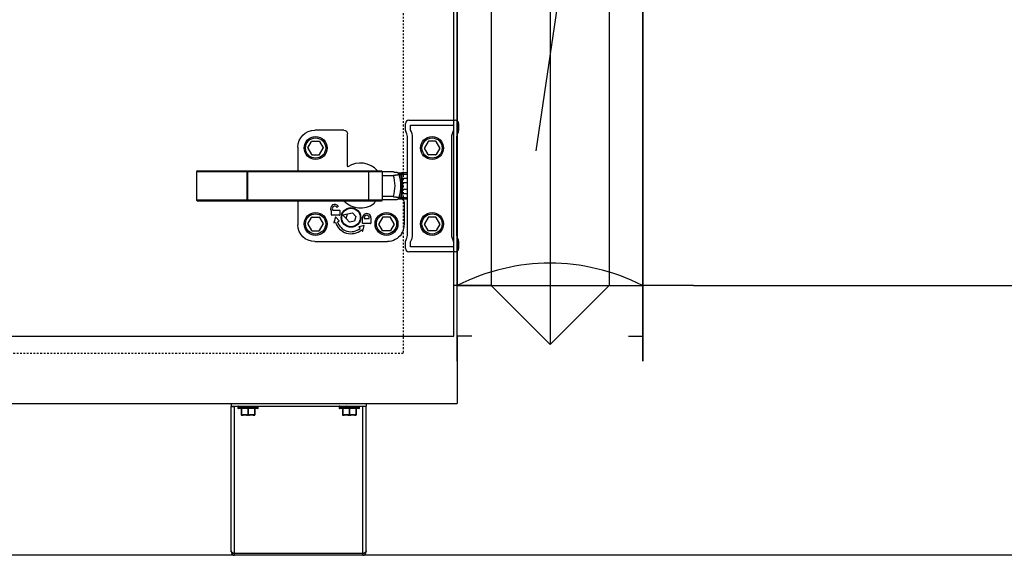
# Model space of a CAD drawing. Header units: millimetres. Extents: x -56303 to -45239, y -20463 to -4540.
# Tile 173 of 256: x -49352 to -49294, y -15368 to -15336. Entities that reach past the tile are written whole.
import ezdxf

# ---------------------------------------------------------------- set-up
doc = ezdxf.new("R2010")
doc.units = ezdxf.units.MM
doc.linetypes.add('Dashed3cust', pattern=[2, 1, -1])
doc.layers.add('_HVAC_podkład', color=8, linetype='Continuous')
doc.layers.add('FLUID-N2', color=7, linetype='Continuous')
doc.layers.add('_HVAC_urzadzenia', color=220, linetype='Continuous', lineweight=35)

# ---------------------------------------------------------------- blocks, each defined once
blk = doc.blocks.new('A$C69557CD5')
at = {"linetype": 'Dashed3cust', "lineweight": -3}
for p, q in [((2942.44, 895.31), (2942.44, 119.69)), ((2942.44, 119.69), (2247.68, 119.69))]:
    blk.add_line(p, q, dxfattribs=at)
at = {"lineweight": -3}
for p, q in [((2972.56, 130), (2972.56, 885)), ((2974.56, 130), (2974.56, 885)), ((2974.56, 130), (2974.56, 885)), ((2974.56, 130), (2974.56, 885)), ((3084.56, 130), (3084.56, 885)), ((3039.99, 368.93), (3021.14, 239.73)), ((2974.56, 160), (2972.56, 160)), ((386.56, 130), (2972.56, 130)), ((2974.56, 130), (2974.56, 90)), ((2983.17, 130), (2974.56, 130)), ((3075.95, 130), (3084.56, 130)), ((384.56, 90), (2974.56, 90))]:
    blk.add_line(p, q, dxfattribs=at)
at = {"linetype": 'Continuous', "lineweight": -3}
for p, q in [((2974.56, 855), (2974.56, 160)), ((3084.56, 160), (3084.56, 855)), ((2945.84, 257.96), (2973.34, 257.96)), ((2907.39, 251.96), (2890.07, 251.96)), ((2943.84, 251.75), (2943.84, 255.96)), ((2946.84, 252.03), (2946.84, 254.96)), ((2946.84, 254.96), (2972.34, 254.96)), ((2972.34, 254.96), (2972.34, 252.03)), ((2975.34, 255.96), (2975.34, 251.75)), ((2886.06, 241.61), (2888.19, 245.31)), ((2888.45, 245.46), (2892.72, 245.46)), ((2892.98, 245.31), (2895.12, 241.61)), ((2909.39, 230.77), (2909.39, 249.96)), ((2945.09, 190.46), (2945.09, 247.46)), ((2948.09, 190.46), (2948.09, 247.46)), ((2957.19, 245.31), (2955.06, 241.61)), ((2961.72, 245.46), (2957.45, 245.46)), ((2964.12, 241.61), (2961.98, 245.31)), ((2971.09, 247.46), (2971.09, 190.46)), ((2974.09, 247.46), (2974.09, 190.46)), ((2880.09, 241.97), (2880.09, 227.96)), ((2886.06, 241.31), (2888.19, 237.61)), ((2892.98, 237.61), (2895.12, 241.31)), ((2957.19, 237.61), (2955.06, 241.31)), ((2964.12, 241.31), (2961.98, 237.61)), ((2888.45, 237.46), (2892.72, 237.46)), ((2961.72, 237.46), (2957.45, 237.46)), ((2820.59, 227.96), (2820.09, 227.46)), ((2820.59, 227.96), (2929.59, 227.96)), ((2850.14, 227.96), (2850.04, 227.46)), ((2850.14, 227.96), (2850.14, 209.96)), ((2911.34, 227.96), (2911.35, 227.96)), ((2921.98, 227.96), (2922.19, 227.46)), ((2921.98, 227.96), (2921.98, 209.96)), ((2930.09, 227.46), (2929.59, 227.96)), ((2929.61, 227.95), (2929.67, 227.88)), ((2929.67, 227.88), (2929.76, 227.79)), ((2929.76, 227.79), (2929.85, 227.7)), ((2929.85, 227.7), (2929.93, 227.61)), ((2929.93, 227.61), (2930.09, 227.46)), ((2820.09, 227.46), (2820.09, 210.46)), ((2820.09, 227.46), (2930.09, 227.46)), ((2850.04, 210.46), (2850.04, 227.46)), ((2922.19, 210.46), (2922.19, 227.46)), ((2930.09, 227.46), (2930.09, 210.46)), ((2936.72, 227.25), (2930.09, 227.25)), ((2930.09, 225.25), (2936.64, 225.25)), ((2936.72, 227.25), (2936.88, 227.25)), ((2936.88, 227.25), (2937.05, 227.25)), ((2937.05, 227.25), (2937.2, 227.24)), ((2937.2, 227.24), (2937.35, 227.24)), ((2937.35, 227.24), (2937.48, 227.24)), ((2937.48, 227.24), (2937.6, 227.23)), ((2937.6, 227.23), (2937.71, 227.23)), ((2937.71, 227.23), (2937.81, 227.23)), ((2937.81, 227.23), (2937.91, 227.22)), ((2937.91, 227.22), (2937.99, 227.22)), ((2937.99, 227.22), (2938.07, 227.21)), ((2938.07, 227.21), (2938.11, 227.21)), ((2938.11, 227.21), (2938.15, 227.21)), ((2938.15, 227.21), (2938.18, 227.2)), ((2938.18, 227.2), (2938.21, 227.2)), ((2938.21, 227.2), (2938.25, 227.2)), ((2938.25, 227.2), (2938.28, 227.19)), ((2938.28, 227.19), (2938.31, 227.19)), ((2938.31, 227.19), (2938.34, 227.19)), ((2938.34, 227.19), (2938.37, 227.18)), ((2938.37, 227.18), (2938.4, 227.18)), ((2938.4, 227.18), (2938.43, 227.17)), ((2938.43, 227.17), (2938.46, 227.17)), ((2938.46, 227.17), (2938.49, 227.17)), ((2938.49, 227.17), (2938.52, 227.16)), ((2938.52, 227.16), (2938.55, 227.16)), ((2938.55, 227.16), (2938.58, 227.15)), ((2938.58, 227.15), (2938.61, 227.14)), ((2938.61, 227.14), (2938.64, 227.14)), ((2938.64, 227.14), (2938.67, 227.13)), ((2938.67, 227.13), (2938.7, 227.12)), ((2938.7, 227.12), (2938.72, 227.12)), ((2938.72, 227.12), (2939.26, 226.97)), ((2939.26, 226.97), (2939.82, 226.83)), ((2939.75, 226.85), (2939.75, 226.84)), ((2939.75, 226.84), (2939.76, 226.84)), ((2939.76, 226.84), (2939.78, 226.84)), ((2939.78, 226.84), (2939.79, 226.84)), ((2939.79, 226.84), (2939.83, 226.84)), ((2939.83, 226.84), (2939.87, 226.83)), ((2939.87, 226.83), (2939.92, 226.83)), ((2939.92, 226.83), (2939.98, 226.83)), ((2939.98, 226.83), (2940.04, 226.82)), ((2940.04, 226.82), (2940.12, 226.82)), ((2940.12, 226.82), (2940.2, 226.81)), ((2940.2, 226.81), (2940.29, 226.81)), ((2940.29, 226.81), (2940.39, 226.81)), ((2940.39, 226.81), (2940.49, 226.8)), ((2940.49, 226.8), (2940.61, 226.8)), ((2940.61, 226.8), (2940.74, 226.79)), ((2940.74, 226.79), (2940.87, 226.79)), ((2940.87, 226.79), (2941.02, 226.79)), ((2941.02, 226.79), (2941.18, 226.79)), ((2941.18, 226.79), (2941.34, 226.79)), ((2941.34, 226.79), (2941.52, 226.78)), ((2945.09, 226.78), (2941.52, 226.78)), ((2941.58, 226.78), (2941.58, 225.87)), ((2941.58, 225.87), (2945.09, 225.87)), ((2945.09, 223.47), (2941.89, 223.47)), ((2945.09, 220.75), (2942.12, 220.75)), ((2942.12, 217.16), (2945.09, 217.16)), ((2820.09, 210.46), (2820.59, 209.96)), ((2930.09, 210.46), (2820.09, 210.46)), ((2850.14, 209.96), (2850.04, 210.46)), ((2921.98, 209.96), (2922.19, 210.46)), ((2929.59, 209.96), (2930.09, 210.46)), ((2929.76, 210.12), (2929.67, 210.03)), ((2929.85, 210.21), (2929.76, 210.12)), ((2929.93, 210.3), (2929.85, 210.21)), ((2930.02, 210.39), (2929.93, 210.3)), ((2936.64, 212.66), (2930.09, 212.66)), ((2936.72, 210.66), (2930.09, 210.66)), ((2936.88, 210.66), (2936.72, 210.66)), ((2937.05, 210.67), (2936.88, 210.66)), ((2937.2, 210.67), (2937.05, 210.67)), ((2937.35, 210.67), (2937.2, 210.67)), ((2937.48, 210.67), (2937.35, 210.67)), ((2937.6, 210.68), (2937.48, 210.67)), ((2937.71, 210.68), (2937.6, 210.68)), ((2937.81, 210.69), (2937.71, 210.68)), ((2937.91, 210.69), (2937.81, 210.69)), ((2937.99, 210.7), (2937.91, 210.69)), ((2938.07, 210.7), (2937.99, 210.7)), ((2938.11, 210.7), (2938.07, 210.7)), ((2938.15, 210.71), (2938.11, 210.7)), ((2938.18, 210.71), (2938.15, 210.71)), ((2938.21, 210.71), (2938.18, 210.71)), ((2938.25, 210.72), (2938.21, 210.71)), ((2938.28, 210.72), (2938.25, 210.72)), ((2938.31, 210.72), (2938.28, 210.72)), ((2938.34, 210.73), (2938.31, 210.72)), ((2938.37, 210.73), (2938.34, 210.73)), ((2938.4, 210.73), (2938.37, 210.73)), ((2938.43, 210.74), (2938.4, 210.73)), ((2938.46, 210.74), (2938.43, 210.74)), ((2938.49, 210.75), (2938.46, 210.74)), ((2938.52, 210.75), (2938.49, 210.75)), ((2938.55, 210.76), (2938.52, 210.75)), ((2938.58, 210.76), (2938.55, 210.76)), ((2938.61, 210.77), (2938.58, 210.76)), ((2938.64, 210.78), (2938.61, 210.77)), ((2938.67, 210.78), (2938.64, 210.78)), ((2938.7, 210.79), (2938.67, 210.78)), ((2939.08, 210.89), (2938.7, 210.79)), ((2939.64, 211.04), (2939.08, 210.89)), ((2939.82, 211.09), (2939.64, 211.04)), ((2939.76, 211.07), (2939.75, 211.07)), ((2939.77, 211.07), (2939.76, 211.07)), ((2939.79, 211.07), (2939.77, 211.07)), ((2939.81, 211.07), (2939.79, 211.07)), ((2939.85, 211.08), (2939.81, 211.07)), ((2939.9, 211.08), (2939.85, 211.08)), ((2939.95, 211.08), (2939.9, 211.08)), ((2940.02, 211.09), (2939.95, 211.08)), ((2940.09, 211.09), (2940.02, 211.09)), ((2940.17, 211.1), (2940.09, 211.09)), ((2940.26, 211.1), (2940.17, 211.1)), ((2940.36, 211.11), (2940.26, 211.1)), ((2940.47, 211.11), (2940.36, 211.11)), ((2940.58, 211.11), (2940.47, 211.11)), ((2940.71, 211.12), (2940.58, 211.11)), ((2940.85, 211.12), (2940.71, 211.12)), ((2941, 211.12), (2940.85, 211.12)), ((2941.17, 211.12), (2941, 211.12)), ((2941.34, 211.13), (2941.17, 211.12)), ((2941.52, 211.13), (2941.34, 211.13)), ((2945.09, 211.13), (2941.52, 211.13)), ((2941.58, 212.04), (2941.58, 211.13)), ((2941.58, 212.04), (2945.09, 212.04)), ((2941.89, 214.44), (2945.09, 214.44)), ((2929.59, 209.96), (2820.59, 209.96)), ((2880.09, 209.96), (2880.09, 195.94)), ((2899.92, 204.11), (2899.8, 204.32)), ((2900.67, 204.82), (2900.76, 204.66)), ((2900.93, 204.56), (2904.75, 204.56)), ((2903.95, 206.71), (2903.43, 206.41)), ((2904.95, 204.36), (2904.95, 201.76)), ((2929.67, 210.03), (2929.61, 209.97)), ((2943.09, 209.26), (2943.09, 195.94)), ((2886.06, 196.61), (2888.19, 200.31)), ((2888.45, 200.46), (2892.72, 200.46)), ((2892.98, 200.31), (2895.12, 196.61)), ((2899.95, 201.76), (2899.95, 204.01)), ((2904.75, 201.56), (2900.15, 201.56)), ((2902.46, 200.43), (2901.34, 197.28)), ((2904.52, 198.24), (2902.63, 200.46)), ((2906.68, 201.56), (2908.72, 199.6)), ((2906.76, 201.82), (2909.54, 202.36)), ((2908.71, 199.58), (2909.54, 202.37)), ((2910.72, 197.46), (2908.71, 199.58)), ((2909.54, 202.37), (2912.38, 203.05)), ((2912.38, 203.05), (2914.39, 200.94)), ((2914.39, 200.94), (2913.56, 198.14)), ((2918.35, 196.96), (2918.35, 200.06)), ((2919.35, 200.06), (2919.35, 199.76)), ((2919.35, 199.76), (2922.35, 199.76)), ((2922.35, 199.76), (2922.35, 200.06)), ((2923.35, 200.06), (2923.35, 196.96)), ((2930.19, 200.31), (2928.06, 196.61)), ((2934.72, 200.46), (2930.45, 200.46)), ((2937.12, 196.61), (2934.98, 200.31)), ((2957.19, 200.31), (2955.06, 196.61)), ((2961.72, 200.46), (2957.45, 200.46)), ((2964.12, 196.61), (2961.98, 200.31)), ((2886.06, 196.31), (2888.19, 192.61)), ((2892.98, 192.61), (2895.12, 196.31)), ((2901.47, 197.15), (2902.38, 197.43)), ((2903.52, 197.79), (2904.48, 198.08)), ((2913.56, 198.14), (2910.72, 197.46)), ((2916.3, 194.58), (2916.94, 193.81)), ((2919.14, 195.57), (2916.34, 194.74)), ((2917.71, 192.89), (2918.32, 192.16)), ((2918.49, 192.2), (2919.27, 195.45)), ((2923.15, 196.76), (2918.55, 196.76)), ((2930.19, 192.61), (2928.06, 196.31)), ((2937.12, 196.31), (2934.98, 192.61)), ((2957.19, 192.61), (2955.06, 196.31)), ((2964.12, 196.31), (2961.98, 192.61)), ((2888.45, 192.46), (2892.72, 192.46)), ((2934.72, 192.46), (2930.45, 192.46)), ((2961.72, 192.46), (2957.45, 192.46)), ((2890.07, 185.96), (2933.1, 185.96)), ((2943.84, 181.96), (2943.84, 186.16)), ((2946.84, 182.96), (2946.84, 185.88)), ((2972.34, 182.96), (2946.84, 182.96)), ((2972.34, 185.88), (2972.34, 182.96)), ((2975.34, 186.16), (2975.34, 181.96)), ((2973.34, 179.96), (2945.84, 179.96)), ((2974.56, 160), (3084.56, 160)), ((2840.56, 90), (2920.56, 90)), ((2840.56, 90), (2840.56, 88.5)), ((2840.56, 88.5), (2920.56, 88.5)), ((2840.56, 2), (2840.56, 88.5)), ((2842.56, 0), (2842.56, 88.5)), ((2844.58, 88.23), (2842.56, 88.23)), ((2844.56, 88.1), (2844.56, 88.09)), ((2844.56, 88.1), (2844.56, 88.03)), ((2844.56, 88.03), (2844.56, 87.3)), ((2844.58, 87.89), (2844.58, 87.9)), ((2844.58, 87.89), (2844.58, 87.9)), ((2844.62, 87.7), (2848.59, 87.7)), ((2844.93, 88), (2848.51, 88)), ((2848.67, 88.29), (2848.51, 87.98)), ((2848.78, 88.48), (2848.67, 88.29)), ((2849.51, 87.7), (2855.34, 87.7)), ((2849.64, 88), (2855, 88)), ((2855.37, 88.38), (2855.32, 88.43)), ((2855.47, 88.27), (2855.37, 88.38)), ((2855.57, 88.17), (2855.47, 88.27)), ((2904.58, 88.23), (2855.51, 88.23)), ((2855.67, 88.07), (2855.57, 88.17)), ((2855.76, 87.97), (2855.67, 88.07)), ((2855.73, 88), (2856.26, 88)), ((2855.8, 87.92), (2855.76, 87.97)), ((2855.86, 87.7), (2856.56, 87.7)), ((2856.56, 87.3), (2856.56, 87.7)), ((2904.56, 88.1), (2904.56, 88.09)), ((2904.56, 88.1), (2904.56, 88.03)), ((2904.56, 88.03), (2904.56, 87.3)), ((2904.58, 87.89), (2904.58, 87.9)), ((2904.58, 87.89), (2904.58, 87.9)), ((2904.62, 87.7), (2908.59, 87.7)), ((2904.93, 88), (2908.51, 88)), ((2908.67, 88.29), (2908.51, 87.98)), ((2908.78, 88.48), (2908.67, 88.29)), ((2909.51, 87.7), (2915.34, 87.7)), ((2909.64, 88), (2915, 88)), ((2915.37, 88.38), (2915.32, 88.43)), ((2915.47, 88.27), (2915.37, 88.38)), ((2915.57, 88.17), (2915.47, 88.27)), ((2918.56, 88.23), (2915.51, 88.23)), ((2915.67, 88.07), (2915.57, 88.17)), ((2915.76, 87.97), (2915.67, 88.07)), ((2915.73, 88), (2916.26, 88)), ((2915.8, 87.92), (2915.76, 87.97)), ((2915.86, 87.7), (2916.56, 87.7)), ((2916.56, 87.3), (2916.56, 87.7)), ((2918.56, 0), (2918.56, 88.5)), ((2920.56, 90), (2920.56, 88.5)), ((2920.56, 2), (2920.56, 88.5)), ((2856.56, 87.3), (2844.56, 87.3)), ((2856.26, 87), (2844.86, 87)), ((2846.56, 87), (2846.56, 83.3)), ((2846.56, 83.5), (2846.71, 83.5)), ((2846.71, 87), (2846.71, 83.5)), ((2847.48, 83.04), (2846.72, 83.04)), ((2854.26, 83), (2846.86, 83)), ((2849.68, 83.3), (2847.44, 83.3)), ((2851.32, 83.04), (2849.8, 83.04)), ((2850.41, 87), (2850.41, 83.5)), ((2850.41, 83.5), (2850.71, 83.5)), ((2850.71, 87), (2850.71, 83.5)), ((2853.68, 83.3), (2851.44, 83.3)), ((2854.4, 83.04), (2853.65, 83.04)), ((2854.41, 87), (2854.41, 83.5)), ((2854.41, 83.5), (2854.56, 83.5)), ((2854.56, 87), (2854.56, 83.3)), ((2916.56, 87.3), (2904.56, 87.3)), ((2916.26, 87), (2904.86, 87)), ((2906.56, 87), (2906.56, 83.3)), ((2906.56, 83.5), (2906.71, 83.5)), ((2906.71, 87), (2906.71, 83.5)), ((2907.48, 83.04), (2906.72, 83.04)), ((2914.26, 83), (2906.86, 83)), ((2909.68, 83.3), (2907.44, 83.3)), ((2911.32, 83.04), (2909.8, 83.04)), ((2910.41, 87), (2910.41, 83.5)), ((2910.41, 83.5), (2910.71, 83.5)), ((2910.71, 87), (2910.71, 83.5)), ((2913.68, 83.3), (2911.44, 83.3)), ((2914.4, 83.04), (2913.65, 83.04)), ((2914.41, 87), (2914.41, 83.5)), ((2914.41, 83.5), (2914.56, 83.5)), ((2914.56, 87), (2914.56, 83.3)), ((2840.56, 2), (2840.82, 2)), ((2918.56, 1.06), (2842.56, 1.06)), ((2918.56, 0), (2842.56, 0)), ((2920.56, 2), (2920.3, 2))]:
    blk.add_line(p, q, dxfattribs=at)
for centre, major_axis, ratio, start_param, end_param in [((2945.84, 255.96), (1.41, 1.41), 1, 0.785398, 2.356194), ((2973.34, 255.96), (1.41, 1.41), 1, 5.497787, 7.068583), ((2945.84, 251.75), (-1.41, 1.41), 1, 0.785398, 1.351962), ((2939.09, 247.46), (-6.36, 6.36), 1, 3.926991, 4.460332), ((2980.09, 247.46), (6.36, 6.36), 1, 1.822846, 2.356194), ((2973.34, 251.75), (1.41, 1.41), 1, 4.931223, 5.497787), ((2890.59, 241.46), (4.79, 4.79), 1, 5.497787, 11.780972), ((2890.59, 241.46), (4.24, 4.24), 1, 5.497787, 11.780972), ((2888.45, 245.16), (0.212, 0.212), 1, 0.785398, 1.832596), ((2892.72, 245.16), (0.212, 0.212), 1, 6.021386, 7.068583), ((2939.09, 247.46), (4.24, 4.24), 1, 5.497787, 6.064351), ((2959.59, 241.46), (4.79, 4.79), 1, 5.497787, 11.780972), ((2959.59, 241.46), (4.24, 4.24), 1, 5.497787, 11.780972), ((2957.45, 245.16), (-0.212, 0.212), 1, -0.785398, 0.261799), ((2961.72, 245.16), (-0.212, 0.212), 1, 4.45059, 5.497787), ((2980.09, 247.46), (4.24, 4.24), 1, 1.78963, 2.356194), ((2886.32, 241.46), (-0.212, 0.212), 1, 0.261799, 1.308997), ((2894.86, 241.46), (-0.212, 0.212), 1, 3.403392, 4.45059), ((2955.32, 241.46), (-0.212, 0.212), 1, 0.261799, 1.308997), ((2963.86, 241.46), (0.212, 0.212), 1, 4.974188, 6.021386), ((2888.45, 237.76), (0.212, 0.212), 1, 2.879793, 3.926991), ((2892.72, 237.76), (0.212, 0.212), 1, 3.926991, 4.974188), ((2917.09, 218.96), (-9.62, 9.62), 1, 4.650227, 6.077761), ((2957.45, 237.76), (0.212, 0.212), 1, 2.879793, 3.926991), ((2961.72, 237.76), (-0.212, 0.212), 1, 2.356194, 3.403392), ((2917.09, 218.96), (-14.53, 14.53), 1, 3.615683, 4.238298), ((2917.09, 218.96), (-16.96, 16.96), 1, 3.640273, 4.213709), ((2916.77, 221.82), (-17.47, 17.47), 1, 4.001043, 4.072383), ((2916.76, 221.55), (-17.81, 17.81), 1, 4.003298, 4.099446), ((2917.09, 218.96), (-17.4, 17.4), 1, 3.85552, 3.998462), ((2917.09, 218.96), (17.75, 17.75), 1, 5.426316, 5.569258), ((2916.77, 216.09), (17.46, 17.46), 1, 5.352393, 5.423737), ((2916.77, 216.36), (-17.81, 17.81), 1, 3.754532, 3.850688), ((2941.09, 209.26), (1.41, 1.41), 1, 5.497189, 6.70784), ((2901.97, 205.57), (1.77, 1.77), 1, 6.108452, 9.162979), ((2901.97, 205.57), (-1.06, 1.06), 1, 4.56851, 7.592182), ((2900.93, 204.76), (-0.141, 0.141), 1, 1.308997, 2.356194), ((2903.33, 206.59), (-0.141, 0.141), 1, 1.426917, 2.879793), ((2903.85, 206.89), (0.141, 0.141), 1, 4.45059, 6.108452), ((2904.75, 204.36), (-0.141, 0.141), 1, 3.926991, 5.497787), ((2911.55, 200.26), (-4.1, 4.1), 1, 3.926991, 10.210176), ((2911.55, 200.26), (3.89, 3.89), 1, 5.497787, 11.780972), ((2911.55, 200.26), (3.89, 3.89), 1, 5.497787, 11.780972), ((2917.09, 218.96), (9.26, 9.26), 1, 3.11361, 4.585876), ((2890.59, 196.46), (4.79, 4.79), 1, 5.497787, 11.780972), ((2890.59, 196.46), (-4.24, 4.24), 1, 3.926991, 10.210176), ((2888.45, 200.16), (-0.212, 0.212), 1, -0.785398, 0.261799), ((2892.72, 200.16), (-0.212, 0.212), 1, 4.45059, 5.497787), ((2899.75, 204.01), (0.141, 0.141), 1, 5.497787, 6.021386), ((2900.15, 201.76), (0.141, 0.141), 1, 2.356194, 3.926991), ((2902.55, 200.39), (-0.0707, 0.0707), 1, 4.633869, 6.728264), ((2904.75, 201.76), (0.141, 0.141), 1, 3.926991, 5.497787), ((2906.79, 201.67), (-0.106, 0.106), 1, -0.593412, 1.58825), ((2920.85, 200.06), (1.77, 1.77), 1, 5.497787, 8.63938), ((2920.85, 200.06), (-1.06, 1.06), 1, 3.926991, 7.068583), ((2932.59, 196.46), (-4.79, 4.79), 1, 3.926991, 10.210176), ((2932.59, 196.46), (4.24, 4.24), 1, 5.497787, 11.780972), ((2930.45, 200.16), (-0.212, 0.212), 1, -0.785398, 0.261799), ((2934.72, 200.16), (0.212, 0.212), 1, 6.021386, 7.068583), ((2959.59, 196.46), (4.79, 4.79), 1, 5.497787, 11.780972), ((2959.59, 196.46), (4.24, 4.24), 1, 5.497787, 11.780972), ((2957.45, 200.16), (-0.212, 0.212), 1, -0.785398, 0.261799), ((2961.72, 200.16), (0.212, 0.212), 1, 6.021386, 7.068583), ((2886.32, 196.46), (0.212, 0.212), 1, 1.832596, 2.879793), ((2888.45, 192.76), (-0.212, 0.212), 1, 1.308997, 2.356194), ((2892.72, 192.76), (-0.212, 0.212), 1, 2.356194, 3.403392), ((2894.86, 196.46), (0.212, 0.212), 1, 4.974188, 6.021386), ((2901.44, 197.25), (-0.0707, 0.0707), 1, 0.445078, 2.655001), ((2911.55, 200.26), (-6.79, 6.79), 1, 1.084205, 3.052226), ((2911.55, 200.26), (-5.94, 5.94), 1, 1.084205, 3.052226), ((2904.45, 198.18), (0.0707, 0.0707), 1, 4.225797, 6.204665), ((2916.37, 194.64), (0.0707, 0.0707), 1, 1.073358, 3.052226), ((2918.55, 196.96), (-0.141, 0.141), 1, 0.785398, 2.356194), ((2919.17, 195.47), (0.0707, 0.0707), 1, 5.262148, 7.356543), ((2923.15, 196.96), (-0.141, 0.141), 1, 2.356194, 3.926991), ((2928.32, 196.46), (0.212, 0.212), 1, 1.832596, 2.879793), ((2930.45, 192.76), (-0.212, 0.212), 1, 1.308997, 2.356194), ((2934.72, 192.76), (0.212, 0.212), 1, 3.926991, 4.974188), ((2936.86, 196.46), (0.212, 0.212), 1, 4.974188, 6.021386), ((2955.32, 196.46), (0.212, 0.212), 1, 1.832596, 2.879793), ((2957.45, 192.76), (0.212, 0.212), 1, 2.879793, 3.926991), ((2961.72, 192.76), (0.212, 0.212), 1, 3.926991, 4.974188), ((2963.86, 196.46), (-0.212, 0.212), 1, 3.403392, 4.45059), ((2918.39, 192.23), (-0.0707, 0.0707), 1, 1.481429, 3.691352), ((2945.84, 186.16), (1.41, 1.41), 1, 1.78963, 2.356194), ((2939.09, 190.46), (-4.24, 4.24), 1, 3.360426, 3.926991), ((2939.09, 190.46), (6.36, 6.36), 1, 4.964438, 5.497787), ((2980.09, 190.46), (-6.36, 6.36), 1, 0.785398, 1.318739), ((2980.09, 190.46), (-4.24, 4.24), 1, 0.785398, 1.351962), ((2973.34, 186.16), (-1.41, 1.41), 1, 3.926991, 4.493555), ((2945.84, 181.96), (-1.41, 1.41), 1, 0.785398, 2.356194), ((2973.34, 181.96), (-1.41, 1.41), 1, 2.356194, 3.926991), ((2860.78, 87.9), (-11.47, 11.47), 1, 0.773699, 0.778801), ((2846.38, 88.15), (1.28, 1.28), 1, 2.391554, 2.495607), ((2860.8, 87.9), (-11.48, 11.48), 1, 0.778801, 0.785402), ((2846.45, 88.16), (1.34, 1.34), 1, 2.499913, 2.604818), ((2844.93, 87.7), (0.211, 0.211), 1, 0.785094, 0.85502), ((2850.56, 88.5), (2.5, 0), 0.57735, 3.141593, 3.495334), ((2920.4, 46.46), (58.56, 58.56), 1, 1.829443, 1.834884), ((2872.57, 127.34), (32.2, 32.2), 1, 3.37778, 3.399221), ((2873.85, 131.82), (35.63, 35.63), 1, 3.40705, 3.422851), ((2850.56, 88.5), (-2.49, 1.4), 0.136294, 1.33319, 1.686932), ((2850.56, 88.5), (1.79, 4.27), 0.408882, -1.516664, -1.400936), ((2831.45, 96.04), (17.6, 17.6), 1, 5.168783, 5.189937), ((2855, 87.8), (-0.138, 0.138), 1, -0.815519, -0.785425), ((2832.9, 95.94), (16.91, 16.91), 1, 5.145803, 5.163123), ((2856.26, 87.7), (-0.212, 0.212), 1, 3.926991, 5.497787), ((2920.78, 87.9), (11.47, 11.47), 1, 2.344495, 2.349597), ((2906.38, 88.15), (1.28, 1.28), 1, 2.391554, 2.495607), ((2920.8, 87.9), (11.48, 11.48), 1, 2.349598, 2.356199), ((2906.45, 88.16), (1.34, 1.34), 1, 2.499913, 2.604818), ((2904.93, 87.7), (0.211, 0.211), 1, 0.785094, 0.85502), ((2910.56, 88.5), (-2.5, 0), 0.57735, 0, 0.353742), ((2980.4, 46.46), (58.56, 58.56), 1, 1.829443, 1.834884), ((2932.57, 127.34), (-32.2, 32.2), 1, 1.806983, 1.828425), ((2933.85, 131.82), (-35.63, 35.63), 1, 1.836254, 1.852055), ((2910.56, 88.5), (-2.49, 1.4), 0.136294, 1.33319, 1.686932), ((2910.56, 88.5), (1.79, 4.27), 0.408882, -1.516664, -1.400936), ((2891.45, 96.04), (17.6, 17.6), 1, 5.168783, 5.189937), ((2915, 87.8), (-0.138, 0.138), 1, -0.815519, -0.785425), ((2892.9, 95.94), (-16.91, 16.91), 1, 3.575007, 3.592326), ((2916.26, 87.7), (-0.212, 0.212), 1, 3.926991, 5.497787), ((2844.86, 87.3), (-0.212, 0.212), 1, 0.785398, 2.356194), ((2846.86, 83.3), (-0.212, 0.212), 1, 0.785398, 2.356194), ((2826.81, 84.28), (14.1, 14.1), 1, 5.435298, 5.445527), ((2854.26, 83.3), (0.212, 0.212), 1, 3.926991, 5.497787), ((2872.44, 84.18), (-12.78, 12.78), 1, 0.837508, 0.848799), ((2856.26, 87.3), (0.212, 0.212), 1, 3.926991, 5.497787), ((2904.86, 87.3), (-0.212, 0.212), 1, 0.785398, 2.356194), ((2906.86, 83.3), (-0.212, 0.212), 1, 0.785398, 2.356194), ((2886.81, 84.28), (14.1, 14.1), 1, 5.435298, 5.445527), ((2914.26, 83.3), (0.212, 0.212), 1, 3.926991, 5.497787), ((2932.44, 84.18), (-12.78, 12.78), 1, 0.837508, 0.848799), ((2916.26, 87.3), (0.212, 0.212), 1, 3.926991, 5.497787), ((2842.56, 2), (-1.41, 1.41), 1, 0.785398, 2.356194), ((2918.56, 2), (1.41, 1.41), 1, 3.926991, 5.497787)]:
    blk.add_ellipse(centre, major_axis=major_axis, ratio=ratio, start_param=start_param, end_param=end_param, dxfattribs=at)
at = {"linetype": 'Continuous', "lineweight": -3, "extrusion": (0, 0, -1)}
for centre, major_axis, start_param, end_param in [((2890.1, 241.94), (-7.09, 7.09), 5.499157, 7.067214), ((2907.39, 249.95), (1.42, 1.42), -0.784029, 0.784029), ((2890.1, 195.97), (7.09, 7.09), 2.357564, 3.925621), ((2933.07, 195.97), (-7.09, 7.09), 2.948835, 3.925621)]:
    blk.add_ellipse(centre, major_axis=major_axis, ratio=0.997265, start_param=start_param, end_param=end_param, dxfattribs=at)
at = {"lineweight": -3}
blk.add_ellipse((3029.43, -150.11), major_axis=(0, 323.33), ratio=0.599714, start_param=-0.286908, end_param=0.286908, dxfattribs=at)
at = {"linetype": 'Continuous', "lineweight": -3}
for points, knots in [([(2909.39, 230.77), (2909.39, 230.73), (2909.4, 230.64), (2909.45, 230.52), (2909.53, 230.41), (2909.6, 230.35), (2909.64, 230.33)], [0, 0, 0, 0, 0.250038, 0.500055, 0.750043, 1, 1, 1, 1]), ([(2929.61, 227.95), (2929.6, 227.95), (2929.6, 227.95), (2929.59, 227.96), (2929.59, 227.96)], [0, 0, 0, 0, 0.557247, 1, 1, 1, 1]), ([(2936.64, 225.25), (2936.84, 225.28), (2937.24, 225.35), (2937.82, 225.45), (2938.37, 225.53), (2938.86, 225.6), (2939.24, 225.65), (2939.5, 225.68), (2939.67, 225.7), (2939.81, 225.72), (2939.93, 225.73), (2940.02, 225.74), (2940.08, 225.74), (2940.1, 225.74)], [0, 0, 0, 0, 0.175275, 0.34536, 0.505209, 0.650043, 0.775469, 0.829669, 0.877613, 0.918919, 0.953258, 0.980354, 1, 1, 1, 1]), ([(2938.72, 227.12), (2938.8, 227.1), (2938.96, 227.04), (2939.19, 226.93), (2939.4, 226.79), (2939.59, 226.62), (2939.76, 226.43), (2939.91, 226.22), (2940.02, 225.99), (2940.08, 225.82), (2940.1, 225.74)], [0, 0, 0, 0, 0.124256, 0.248599, 0.37311, 0.497859, 0.6229, 0.748267, 0.87397, 1, 1, 1, 1]), ([(2939.82, 226.83), (2939.9, 226.8), (2940.07, 226.75), (2940.3, 226.63), (2940.52, 226.48), (2940.71, 226.31), (2940.88, 226.11), (2941.02, 225.89), (2941.13, 225.65), (2941.19, 225.49), (2941.21, 225.4)], [0, 0, 0, 0, 0.124251, 0.248591, 0.373101, 0.497852, 0.622897, 0.748267, 0.873973, 1, 1, 1, 1]), ([(2940.1, 225.74), (2940.19, 225.71), (2940.56, 225.6), (2940.93, 225.49), (2941.21, 225.4)], [0, 0, 0, 0, 0.251434, 1, 1, 1, 1]), ([(2941.63, 220.71), (2941.61, 220.97), (2941.57, 221.48), (2941.51, 222.24), (2941.46, 222.96), (2941.42, 223.42), (2941.4, 223.65)], [0, 0, 0, 0, 0.263884, 0.522113, 0.76921, 1, 1, 1, 1]), ([(2942.12, 220.75), (2942.1, 220.99), (2942.06, 221.46), (2942, 222.16), (2941.94, 222.83), (2941.9, 223.26), (2941.89, 223.47)], [0, 0, 0, 0, 0.263365, 0.521321, 0.768572, 1, 1, 1, 1]), ([(2941.4, 214.26), (2941.42, 214.49), (2941.46, 214.96), (2941.51, 215.68), (2941.57, 216.43), (2941.61, 216.94), (2941.63, 217.2)], [0, 0, 0, 0, 0.23079, 0.477887, 0.736116, 1, 1, 1, 1]), ([(2941.89, 214.44), (2941.9, 214.65), (2941.94, 215.09), (2942, 215.75), (2942.06, 216.45), (2942.1, 216.92), (2942.12, 217.16)], [0, 0, 0, 0, 0.231428, 0.478679, 0.736635, 1, 1, 1, 1]), ([(2936.64, 212.66), (2936.84, 212.63), (2937.24, 212.56), (2937.82, 212.47), (2938.37, 212.38), (2938.86, 212.31), (2939.24, 212.26), (2939.5, 212.23), (2939.67, 212.21), (2939.81, 212.19), (2939.93, 212.18), (2940.02, 212.17), (2940.08, 212.17), (2940.1, 212.17)], [0, 0, 0, 0, 0.175275, 0.34536, 0.505209, 0.650043, 0.775469, 0.829669, 0.877613, 0.918919, 0.953258, 0.980354, 1, 1, 1, 1]), ([(2940.1, 212.17), (2940.08, 212.09), (2940.02, 211.93), (2939.91, 211.7), (2939.76, 211.48), (2939.59, 211.29), (2939.4, 211.12), (2939.19, 210.98), (2938.96, 210.87), (2938.8, 210.82), (2938.72, 210.79)], [0, 0, 0, 0, 0.12603, 0.251733, 0.3771, 0.502141, 0.62689, 0.751401, 0.875744, 1, 1, 1, 1]), ([(2941.21, 212.51), (2941.19, 212.43), (2941.13, 212.26), (2941.02, 212.02), (2940.88, 211.8), (2940.71, 211.6), (2940.52, 211.43), (2940.3, 211.28), (2940.07, 211.16), (2939.9, 211.11), (2939.82, 211.09)], [0, 0, 0, 0, 0.126027, 0.251733, 0.377103, 0.502148, 0.626899, 0.751409, 0.875749, 1, 1, 1, 1]), ([(2940.1, 212.17), (2940.19, 212.2), (2940.56, 212.31), (2940.93, 212.43), (2941.21, 212.51)], [0, 0, 0, 0, 0.251434, 1, 1, 1, 1]), ([(2925.92, 209.96), (2925.86, 209.85), (2925.6, 209.39), (2925.33, 208.94), (2925.11, 208.6)], [0, 0, 0, 0, 0.223828, 1, 1, 1, 1]), ([(2929.59, 209.96), (2929.59, 209.96), (2929.6, 209.96), (2929.6, 209.96), (2929.61, 209.97)], [0, 0, 0, 0, 0.442814, 1, 1, 1, 1]), ([(2941.39, 190.37), (2941.66, 190.77), (2942.15, 191.63), (2942.69, 193.02), (2943.02, 194.46), (2943.09, 195.45), (2943.09, 195.94)], [0, 0, 0, 0, 0.249886, 0.499836, 0.74987, 1, 1, 1, 1]), ([(2840.57, 88.5), (2840.59, 88.46), (2840.63, 88.41), (2840.71, 88.35), (2840.78, 88.31), (2840.87, 88.27), (2841.02, 88.22), (2841.24, 88.18), (2841.53, 88.15), (2841.85, 88.15), (2842.2, 88.17), (2842.44, 88.21), (2842.56, 88.23)], [0, 0, 0, 0, 0.057675, 0.09375, 0.135303, 0.182508, 0.235335, 0.35703, 0.498059, 0.654995, 0.82378, 1, 1, 1, 1]), ([(2844.86, 88.5), (2844.84, 88.5), (2844.79, 88.49), (2844.73, 88.46), (2844.68, 88.41), (2844.62, 88.34), (2844.58, 88.23), (2844.56, 88.14), (2844.56, 88.1)], [0, 0, 0, 0, 0.128012, 0.255165, 0.381118, 0.50613, 0.75354, 1, 1, 1, 1]), ([(2844.91, 88), (2844.87, 87.99), (2844.79, 87.97), (2844.7, 87.91), (2844.64, 87.81), (2844.62, 87.73), (2844.62, 87.7)], [0, 0, 0, 0, 0.251965, 0.504193, 0.754006, 1, 1, 1, 1]), ([(2844.91, 88), (2844.89, 88.08), (2844.86, 88.25), (2844.86, 88.41), (2844.86, 88.5)], [0, 0, 0, 0, 0.502121, 1, 1, 1, 1]), ([(2848.51, 87.98), (2848.5, 87.98), (2848.5, 87.96), (2848.5, 87.92), (2848.52, 87.86), (2848.55, 87.78), (2848.58, 87.73), (2848.59, 87.7)], [0, 0, 0, 0, 0.065094, 0.150922, 0.381423, 0.672392, 1, 1, 1, 1]), ([(2848.78, 88.48), (2848.78, 88.48), (2848.77, 88.45), (2848.77, 88.41), (2848.77, 88.37), (2848.77, 88.3), (2848.79, 88.2), (2848.81, 88.13), (2848.82, 88.09)], [0, 0, 0, 0, 0.073231, 0.170242, 0.285595, 0.414323, 0.697721, 1, 1, 1, 1]), ([(2848.8, 88.5), (2848.8, 88.5), (2848.79, 88.49), (2848.78, 88.49), (2848.78, 88.48)], [0, 0, 0, 0, 0.456452, 1, 1, 1, 1]), ([(2849.62, 87.98), (2849.61, 87.96), (2849.59, 87.93), (2849.56, 87.86), (2849.54, 87.78), (2849.52, 87.73), (2849.51, 87.7)], [0, 0, 0, 0, 0.174122, 0.413225, 0.696391, 1, 1, 1, 1]), ([(2849.64, 88), (2849.64, 88), (2849.63, 87.99), (2849.62, 87.98), (2849.62, 87.98)], [0, 0, 0, 0, 0.401454, 1, 1, 1, 1]), ([(2849.64, 88), (2849.64, 88), (2849.64, 88), (2849.64, 88), (2849.64, 88)], [0, 0, 0, 0, 0.211946, 1, 1, 1, 1]), ([(2855, 88), (2855.04, 88), (2855.12, 87.97), (2855.21, 87.9), (2855.29, 87.81), (2855.33, 87.74), (2855.34, 87.7)], [0, 0, 0, 0, 0.229724, 0.486785, 0.749143, 1, 1, 1, 1]), ([(2855.17, 88.5), (2855.2, 88.5), (2855.25, 88.48), (2855.3, 88.45), (2855.32, 88.43)], [0, 0, 0, 0, 0.477779, 1, 1, 1, 1]), ([(2855.32, 88.43), (2855.34, 88.4), (2855.38, 88.35), (2855.45, 88.24), (2855.47, 88.15), (2855.48, 88.09)], [0, 0, 0, 0, 0.247797, 0.500066, 1, 1, 1, 1]), ([(2855.86, 87.7), (2855.83, 87.73), (2855.71, 87.87), (2855.58, 87.99), (2855.48, 88.09)], [0, 0, 0, 0, 0.241144, 1, 1, 1, 1]), ([(2855.8, 87.92), (2855.82, 87.89), (2855.86, 87.82), (2855.86, 87.74), (2855.86, 87.7)], [0, 0, 0, 0, 0.48431, 1, 1, 1, 1]), ([(2904.86, 88.5), (2904.84, 88.5), (2904.79, 88.49), (2904.73, 88.46), (2904.68, 88.41), (2904.62, 88.34), (2904.58, 88.23), (2904.56, 88.14), (2904.56, 88.1)], [0, 0, 0, 0, 0.128012, 0.255165, 0.381118, 0.50613, 0.75354, 1, 1, 1, 1]), ([(2904.91, 88), (2904.87, 87.99), (2904.79, 87.97), (2904.7, 87.91), (2904.64, 87.81), (2904.62, 87.73), (2904.62, 87.7)], [0, 0, 0, 0, 0.251965, 0.504193, 0.754006, 1, 1, 1, 1]), ([(2904.91, 88), (2904.89, 88.08), (2904.86, 88.25), (2904.86, 88.41), (2904.86, 88.5)], [0, 0, 0, 0, 0.502121, 1, 1, 1, 1]), ([(2908.51, 87.98), (2908.5, 87.98), (2908.5, 87.96), (2908.5, 87.92), (2908.52, 87.86), (2908.55, 87.78), (2908.58, 87.73), (2908.59, 87.7)], [0, 0, 0, 0, 0.065094, 0.150922, 0.381423, 0.672392, 1, 1, 1, 1]), ([(2908.78, 88.48), (2908.78, 88.48), (2908.77, 88.45), (2908.77, 88.41), (2908.77, 88.37), (2908.77, 88.3), (2908.79, 88.2), (2908.81, 88.13), (2908.82, 88.09)], [0, 0, 0, 0, 0.073231, 0.170242, 0.285595, 0.414323, 0.697721, 1, 1, 1, 1]), ([(2908.8, 88.5), (2908.8, 88.5), (2908.79, 88.49), (2908.78, 88.49), (2908.78, 88.48)], [0, 0, 0, 0, 0.456452, 1, 1, 1, 1]), ([(2909.62, 87.98), (2909.61, 87.96), (2909.59, 87.93), (2909.56, 87.86), (2909.54, 87.78), (2909.52, 87.73), (2909.51, 87.7)], [0, 0, 0, 0, 0.174122, 0.413225, 0.696391, 1, 1, 1, 1]), ([(2909.64, 88), (2909.64, 88), (2909.63, 87.99), (2909.62, 87.98), (2909.62, 87.98)], [0, 0, 0, 0, 0.401454, 1, 1, 1, 1]), ([(2909.64, 88), (2909.64, 88), (2909.64, 88), (2909.64, 88), (2909.64, 88)], [0, 0, 0, 0, 0.211946, 1, 1, 1, 1]), ([(2915, 88), (2915.04, 88), (2915.12, 87.97), (2915.21, 87.9), (2915.29, 87.81), (2915.33, 87.74), (2915.34, 87.7)], [0, 0, 0, 0, 0.229724, 0.486785, 0.749143, 1, 1, 1, 1]), ([(2915.17, 88.5), (2915.2, 88.5), (2915.25, 88.48), (2915.3, 88.45), (2915.32, 88.43)], [0, 0, 0, 0, 0.477779, 1, 1, 1, 1]), ([(2915.32, 88.43), (2915.34, 88.4), (2915.38, 88.35), (2915.45, 88.24), (2915.47, 88.15), (2915.48, 88.09)], [0, 0, 0, 0, 0.247797, 0.500066, 1, 1, 1, 1]), ([(2915.86, 87.7), (2915.83, 87.73), (2915.71, 87.87), (2915.58, 87.99), (2915.48, 88.09)], [0, 0, 0, 0, 0.241144, 1, 1, 1, 1]), ([(2915.8, 87.92), (2915.82, 87.89), (2915.86, 87.82), (2915.86, 87.74), (2915.86, 87.7)], [0, 0, 0, 0, 0.48431, 1, 1, 1, 1]), ([(2920.55, 88.5), (2920.54, 88.46), (2920.49, 88.41), (2920.42, 88.35), (2920.34, 88.31), (2920.25, 88.27), (2920.1, 88.22), (2919.89, 88.18), (2919.59, 88.15), (2919.27, 88.15), (2918.92, 88.17), (2918.68, 88.21), (2918.56, 88.23)], [0, 0, 0, 0, 0.057675, 0.09375, 0.135303, 0.182508, 0.235335, 0.35703, 0.498059, 0.654995, 0.82378, 1, 1, 1, 1]), ([(2846.56, 83.5), (2846.56, 83.47), (2846.57, 83.42), (2846.62, 83.32), (2846.68, 83.26), (2846.73, 83.24)], [0, 0, 0, 0, 0.247799, 0.497733, 1, 1, 1, 1]), ([(2846.56, 83.3), (2846.56, 83.27), (2846.57, 83.22), (2846.6, 83.14), (2846.65, 83.08), (2846.7, 83.05), (2846.72, 83.04)], [0, 0, 0, 0, 0.249017, 0.497956, 0.748404, 1, 1, 1, 1]), ([(2846.71, 83.5), (2846.7, 83.48), (2846.7, 83.44), (2846.69, 83.38), (2846.7, 83.32), (2846.71, 83.27), (2846.73, 83.24)], [0, 0, 0, 0, 0.30353, 0.446486, 0.580007, 1, 1, 1, 1]), ([(2846.71, 83.5), (2846.77, 83.48), (2847.01, 83.4), (2847.26, 83.34), (2847.44, 83.3)], [0, 0, 0, 0, 0.250689, 1, 1, 1, 1]), ([(2846.72, 83.04), (2846.74, 83.03), (2846.79, 83), (2846.84, 83), (2846.86, 83)], [0, 0, 0, 0, 0.501958, 1, 1, 1, 1]), ([(2846.73, 83.24), (2846.79, 83.22), (2847.04, 83.14), (2847.29, 83.08), (2847.48, 83.04)], [0, 0, 0, 0, 0.250523, 1, 1, 1, 1]), ([(2847.48, 83.04), (2847.47, 83.05), (2847.45, 83.09), (2847.43, 83.17), (2847.43, 83.25), (2847.44, 83.3)], [0, 0, 0, 0, 0.196913, 0.434689, 1, 1, 1, 1]), ([(2847.44, 83.3), (2847.44, 83.26), (2847.45, 83.19), (2847.47, 83.1), (2847.51, 83.05), (2847.53, 83.02), (2847.56, 83), (2847.58, 83), (2847.59, 83)], [0, 0, 0, 0, 0.318428, 0.601554, 0.722131, 0.826876, 0.917762, 1, 1, 1, 1]), ([(2847.59, 83), (2847.57, 83), (2847.53, 83.01), (2847.49, 83.03), (2847.48, 83.04)], [0, 0, 0, 0, 0.488613, 1, 1, 1, 1]), ([(2849.68, 83.3), (2849.74, 83.31), (2849.99, 83.37), (2850.23, 83.44), (2850.41, 83.5)], [0, 0, 0, 0, 0.249387, 1, 1, 1, 1]), ([(2849.68, 83.3), (2849.68, 83.28), (2849.69, 83.26), (2849.7, 83.22), (2849.71, 83.18), (2849.73, 83.15), (2849.74, 83.11), (2849.77, 83.08), (2849.79, 83.05), (2849.8, 83.04)], [0, 0, 0, 0, 0.137651, 0.27658, 0.413794, 0.545491, 0.670822, 0.789976, 1, 1, 1, 1]), ([(2849.83, 83), (2849.82, 83), (2849.8, 83), (2849.77, 83.02), (2849.75, 83.05), (2849.71, 83.1), (2849.69, 83.19), (2849.68, 83.26), (2849.68, 83.3)], [0, 0, 0, 0, 0.082313, 0.173261, 0.278086, 0.398729, 0.681863, 1, 1, 1, 1]), ([(2849.8, 83.04), (2849.87, 83.05), (2850.12, 83.11), (2850.37, 83.18), (2850.56, 83.24)], [0, 0, 0, 0, 0.249256, 1, 1, 1, 1]), ([(2849.8, 83.04), (2849.81, 83.03), (2849.81, 83.02), (2849.82, 83.01), (2849.83, 83), (2849.83, 83)], [0, 0, 0, 0, 0.366263, 0.650412, 1, 1, 1, 1]), ([(2850.41, 83.5), (2850.42, 83.47), (2850.44, 83.42), (2850.47, 83.35), (2850.51, 83.29), (2850.54, 83.25), (2850.56, 83.24)], [0, 0, 0, 0, 0.275227, 0.543554, 0.788942, 1, 1, 1, 1]), ([(2850.71, 83.5), (2850.7, 83.47), (2850.69, 83.42), (2850.65, 83.35), (2850.61, 83.29), (2850.58, 83.25), (2850.56, 83.24)], [0, 0, 0, 0, 0.275227, 0.543554, 0.788942, 1, 1, 1, 1]), ([(2850.56, 83.24), (2850.62, 83.22), (2850.87, 83.14), (2851.13, 83.08), (2851.32, 83.04)], [0, 0, 0, 0, 0.250829, 1, 1, 1, 1]), ([(2850.71, 83.5), (2850.77, 83.48), (2851.01, 83.4), (2851.26, 83.34), (2851.44, 83.3)], [0, 0, 0, 0, 0.250674, 1, 1, 1, 1]), ([(2851.44, 83.3), (2851.44, 83.26), (2851.43, 83.19), (2851.41, 83.1), (2851.38, 83.05), (2851.35, 83.02), (2851.32, 83), (2851.3, 83), (2851.29, 83)], [0, 0, 0, 0, 0.318428, 0.601554, 0.722131, 0.826876, 0.917762, 1, 1, 1, 1]), ([(2851.29, 83), (2851.3, 83), (2851.31, 83.01), (2851.31, 83.02), (2851.32, 83.03), (2851.32, 83.04)], [0, 0, 0, 0, 0.349519, 0.633712, 1, 1, 1, 1]), ([(2851.32, 83.04), (2851.33, 83.05), (2851.36, 83.09), (2851.41, 83.17), (2851.43, 83.25), (2851.44, 83.3)], [0, 0, 0, 0, 0.211275, 0.456262, 1, 1, 1, 1]), ([(2853.53, 83), (2853.54, 83), (2853.56, 83), (2853.59, 83.02), (2853.62, 83.05), (2853.65, 83.1), (2853.67, 83.19), (2853.68, 83.26), (2853.68, 83.3)], [0, 0, 0, 0, 0.082313, 0.173261, 0.278086, 0.398729, 0.681863, 1, 1, 1, 1]), ([(2853.65, 83.04), (2853.63, 83.03), (2853.59, 83.01), (2853.55, 83), (2853.53, 83)], [0, 0, 0, 0, 0.511314, 1, 1, 1, 1]), ([(2853.68, 83.3), (2853.68, 83.28), (2853.68, 83.26), (2853.69, 83.22), (2853.69, 83.18), (2853.69, 83.15), (2853.68, 83.11), (2853.67, 83.08), (2853.66, 83.05), (2853.65, 83.04)], [0, 0, 0, 0, 0.148689, 0.293836, 0.433014, 0.565355, 0.689392, 0.802574, 1, 1, 1, 1]), ([(2853.65, 83.04), (2853.71, 83.05), (2853.96, 83.11), (2854.21, 83.18), (2854.39, 83.24)], [0, 0, 0, 0, 0.249631, 1, 1, 1, 1]), ([(2853.68, 83.3), (2853.74, 83.31), (2853.99, 83.37), (2854.23, 83.44), (2854.41, 83.5)], [0, 0, 0, 0, 0.249398, 1, 1, 1, 1]), ([(2854.26, 83), (2854.29, 83), (2854.34, 83), (2854.38, 83.03), (2854.4, 83.04)], [0, 0, 0, 0, 0.497968, 1, 1, 1, 1]), ([(2854.56, 83.5), (2854.56, 83.47), (2854.55, 83.42), (2854.51, 83.32), (2854.44, 83.26), (2854.39, 83.24)], [0, 0, 0, 0, 0.247799, 0.497733, 1, 1, 1, 1]), ([(2854.41, 83.5), (2854.42, 83.48), (2854.43, 83.44), (2854.43, 83.38), (2854.43, 83.32), (2854.41, 83.27), (2854.39, 83.24)], [0, 0, 0, 0, 0.30353, 0.446487, 0.580008, 1, 1, 1, 1]), ([(2854.4, 83.04), (2854.45, 83.06), (2854.53, 83.14), (2854.56, 83.25), (2854.56, 83.3)], [0, 0, 0, 0, 0.502083, 1, 1, 1, 1]), ([(2906.56, 83.5), (2906.56, 83.47), (2906.57, 83.42), (2906.62, 83.32), (2906.68, 83.26), (2906.73, 83.24)], [0, 0, 0, 0, 0.247799, 0.497733, 1, 1, 1, 1]), ([(2906.56, 83.3), (2906.56, 83.27), (2906.57, 83.22), (2906.6, 83.14), (2906.65, 83.08), (2906.7, 83.05), (2906.72, 83.04)], [0, 0, 0, 0, 0.249017, 0.497956, 0.748404, 1, 1, 1, 1]), ([(2906.71, 83.5), (2906.7, 83.48), (2906.7, 83.44), (2906.69, 83.38), (2906.7, 83.32), (2906.71, 83.27), (2906.73, 83.24)], [0, 0, 0, 0, 0.30353, 0.446486, 0.580007, 1, 1, 1, 1]), ([(2906.71, 83.5), (2906.77, 83.48), (2907.01, 83.4), (2907.26, 83.34), (2907.44, 83.3)], [0, 0, 0, 0, 0.250689, 1, 1, 1, 1]), ([(2906.72, 83.04), (2906.74, 83.03), (2906.79, 83), (2906.84, 83), (2906.86, 83)], [0, 0, 0, 0, 0.501958, 1, 1, 1, 1]), ([(2906.73, 83.24), (2906.79, 83.22), (2907.04, 83.14), (2907.29, 83.08), (2907.48, 83.04)], [0, 0, 0, 0, 0.250523, 1, 1, 1, 1]), ([(2907.48, 83.04), (2907.47, 83.05), (2907.45, 83.09), (2907.43, 83.17), (2907.43, 83.25), (2907.44, 83.3)], [0, 0, 0, 0, 0.196913, 0.434689, 1, 1, 1, 1]), ([(2907.44, 83.3), (2907.44, 83.26), (2907.45, 83.19), (2907.47, 83.1), (2907.51, 83.05), (2907.53, 83.02), (2907.56, 83), (2907.58, 83), (2907.59, 83)], [0, 0, 0, 0, 0.318428, 0.601554, 0.722131, 0.826876, 0.917762, 1, 1, 1, 1]), ([(2907.59, 83), (2907.57, 83), (2907.53, 83.01), (2907.49, 83.03), (2907.48, 83.04)], [0, 0, 0, 0, 0.488613, 1, 1, 1, 1]), ([(2909.68, 83.3), (2909.74, 83.31), (2909.99, 83.37), (2910.23, 83.44), (2910.41, 83.5)], [0, 0, 0, 0, 0.249387, 1, 1, 1, 1]), ([(2909.68, 83.3), (2909.68, 83.28), (2909.69, 83.26), (2909.7, 83.22), (2909.71, 83.18), (2909.73, 83.15), (2909.74, 83.11), (2909.77, 83.08), (2909.79, 83.05), (2909.8, 83.04)], [0, 0, 0, 0, 0.137651, 0.27658, 0.413794, 0.545491, 0.670822, 0.789976, 1, 1, 1, 1]), ([(2909.83, 83), (2909.82, 83), (2909.8, 83), (2909.77, 83.02), (2909.75, 83.05), (2909.71, 83.1), (2909.69, 83.19), (2909.68, 83.26), (2909.68, 83.3)], [0, 0, 0, 0, 0.082313, 0.173261, 0.278086, 0.398729, 0.681863, 1, 1, 1, 1]), ([(2909.8, 83.04), (2909.87, 83.05), (2910.12, 83.11), (2910.37, 83.18), (2910.56, 83.24)], [0, 0, 0, 0, 0.249256, 1, 1, 1, 1]), ([(2909.8, 83.04), (2909.81, 83.03), (2909.81, 83.02), (2909.82, 83.01), (2909.83, 83), (2909.83, 83)], [0, 0, 0, 0, 0.366263, 0.650412, 1, 1, 1, 1]), ([(2910.41, 83.5), (2910.42, 83.47), (2910.44, 83.42), (2910.47, 83.35), (2910.51, 83.29), (2910.54, 83.25), (2910.56, 83.24)], [0, 0, 0, 0, 0.275227, 0.543554, 0.788942, 1, 1, 1, 1]), ([(2910.71, 83.5), (2910.7, 83.47), (2910.69, 83.42), (2910.65, 83.35), (2910.61, 83.29), (2910.58, 83.25), (2910.56, 83.24)], [0, 0, 0, 0, 0.275227, 0.543554, 0.788942, 1, 1, 1, 1]), ([(2910.56, 83.24), (2910.62, 83.22), (2910.87, 83.14), (2911.13, 83.08), (2911.32, 83.04)], [0, 0, 0, 0, 0.250829, 1, 1, 1, 1]), ([(2910.71, 83.5), (2910.77, 83.48), (2911.01, 83.4), (2911.26, 83.34), (2911.44, 83.3)], [0, 0, 0, 0, 0.250674, 1, 1, 1, 1]), ([(2911.44, 83.3), (2911.44, 83.26), (2911.43, 83.19), (2911.41, 83.1), (2911.38, 83.05), (2911.35, 83.02), (2911.32, 83), (2911.3, 83), (2911.29, 83)], [0, 0, 0, 0, 0.318428, 0.601554, 0.722131, 0.826876, 0.917762, 1, 1, 1, 1]), ([(2911.29, 83), (2911.3, 83), (2911.31, 83.01), (2911.31, 83.02), (2911.32, 83.03), (2911.32, 83.04)], [0, 0, 0, 0, 0.349519, 0.633712, 1, 1, 1, 1]), ([(2911.32, 83.04), (2911.33, 83.05), (2911.36, 83.09), (2911.41, 83.17), (2911.43, 83.25), (2911.44, 83.3)], [0, 0, 0, 0, 0.211275, 0.456262, 1, 1, 1, 1]), ([(2913.53, 83), (2913.54, 83), (2913.56, 83), (2913.59, 83.02), (2913.62, 83.05), (2913.65, 83.1), (2913.67, 83.19), (2913.68, 83.26), (2913.68, 83.3)], [0, 0, 0, 0, 0.082313, 0.173261, 0.278086, 0.398729, 0.681863, 1, 1, 1, 1]), ([(2913.65, 83.04), (2913.63, 83.03), (2913.59, 83.01), (2913.55, 83), (2913.53, 83)], [0, 0, 0, 0, 0.511314, 1, 1, 1, 1]), ([(2913.68, 83.3), (2913.68, 83.28), (2913.68, 83.26), (2913.69, 83.22), (2913.69, 83.18), (2913.69, 83.15), (2913.68, 83.11), (2913.67, 83.08), (2913.66, 83.05), (2913.65, 83.04)], [0, 0, 0, 0, 0.148689, 0.293836, 0.433014, 0.565355, 0.689392, 0.802574, 1, 1, 1, 1]), ([(2913.65, 83.04), (2913.71, 83.05), (2913.96, 83.11), (2914.21, 83.18), (2914.39, 83.24)], [0, 0, 0, 0, 0.249631, 1, 1, 1, 1]), ([(2913.68, 83.3), (2913.74, 83.31), (2913.99, 83.37), (2914.23, 83.44), (2914.41, 83.5)], [0, 0, 0, 0, 0.249398, 1, 1, 1, 1]), ([(2914.26, 83), (2914.29, 83), (2914.34, 83), (2914.38, 83.03), (2914.4, 83.04)], [0, 0, 0, 0, 0.497968, 1, 1, 1, 1]), ([(2914.56, 83.5), (2914.56, 83.47), (2914.55, 83.42), (2914.51, 83.32), (2914.44, 83.26), (2914.39, 83.24)], [0, 0, 0, 0, 0.247799, 0.497733, 1, 1, 1, 1]), ([(2914.41, 83.5), (2914.42, 83.48), (2914.43, 83.44), (2914.43, 83.38), (2914.43, 83.32), (2914.41, 83.27), (2914.39, 83.24)], [0, 0, 0, 0, 0.30353, 0.446487, 0.580008, 1, 1, 1, 1]), ([(2914.4, 83.04), (2914.45, 83.06), (2914.53, 83.14), (2914.56, 83.25), (2914.56, 83.3)], [0, 0, 0, 0, 0.502083, 1, 1, 1, 1]), ([(2840.56, 2.7), (2840.56, 2.6), (2840.59, 2.42), (2840.71, 2.15), (2840.9, 1.9), (2841.15, 1.67), (2841.45, 1.47), (2841.8, 1.3), (2842.17, 1.16), (2842.43, 1.09), (2842.56, 1.06)], [0, 0, 0, 0, 0.098675, 0.202345, 0.314579, 0.436916, 0.568997, 0.708957, 0.85385, 1, 1, 1, 1]), ([(2920.56, 2.7), (2920.56, 2.6), (2920.53, 2.42), (2920.42, 2.15), (2920.23, 1.9), (2919.97, 1.67), (2919.67, 1.47), (2919.33, 1.3), (2918.95, 1.16), (2918.69, 1.09), (2918.56, 1.06)], [0, 0, 0, 0, 0.098675, 0.202345, 0.314579, 0.436916, 0.568997, 0.708957, 0.85385, 1, 1, 1, 1])]:
    blk.add_open_spline(points, degree=3, knots=knots, dxfattribs=at)
blk = doc.blocks.new('*U252')
at = {"color": 74, "linetype": 'Continuous', "lineweight": -2}
blk.add_line((-282.5, -392.5), (-282.5, 392.5), dxfattribs=at)
at = {"color": 0, "linetype": 'ByBlock', "lineweight": -2}
for q in [(-282.5, -347.5), (252.5, -347.5)]:
    blk.add_line((-252.5, -347.5), q, dxfattribs=at)
blk = doc.blocks.new('*U247')
at = {"color": 74, "linetype": 'Continuous', "lineweight": -2}
for p, q in [((-55, -392.5), (-55, 392.5)), ((55, 392.5), (55, -392.5))]:
    blk.add_line(p, q, dxfattribs=at)
at = {"color": 7, "linetype": 'Continuous'}
blk.add_line((0, 382.5), (0, -382.5), dxfattribs=at)
at = {"color": 0, "linetype": 'ByBlock', "lineweight": -2}
for p, q in [((-35, 347.5), (-35, -347.5)), ((35, 347.5), (35, -347.5)), ((-35, -347.5), (-55, -347.5)), ((0, -382.5), (-35, -347.5)), ((35, -347.5), (0, -382.5)), ((35, -347.5), (55, -347.5))]:
    blk.add_line(p, q, dxfattribs=at)

msp = doc.modelspace()

# ---------------------------------------------------------------- linework, layer by layer
at = {"layer": '_HVAC_podkład'}
msp.add_line((-49134.762, -15368.138), (-49854.547, -15368.138), dxfattribs=at)

# ---------------------------------------------------------------- block references
at = {"layer": '_HVAC_urzadzenia', "xscale": 0.09999999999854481, "yscale": 0.1000000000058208, "zscale": 0.1}
msp.add_blockref('A$C69557CD5', (-49623.4, -15368.138), dxfattribs=at)
at = {"layer": 'FLUID-N2', "color": 74, "linetype": 'Continuous', "zscale": 0.1}
for name, p, xscale, yscale in [('*U252', (-49286.694, -15317.388), 0.1, 0.1000000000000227), ('*U247', (-49320.444, -15317.388), 0.1000000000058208, 0.1000000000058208)]:
    msp.add_blockref(name, p, dxfattribs=dict(at, xscale=xscale, yscale=yscale))

doc.saveas('drawing.dxf')
